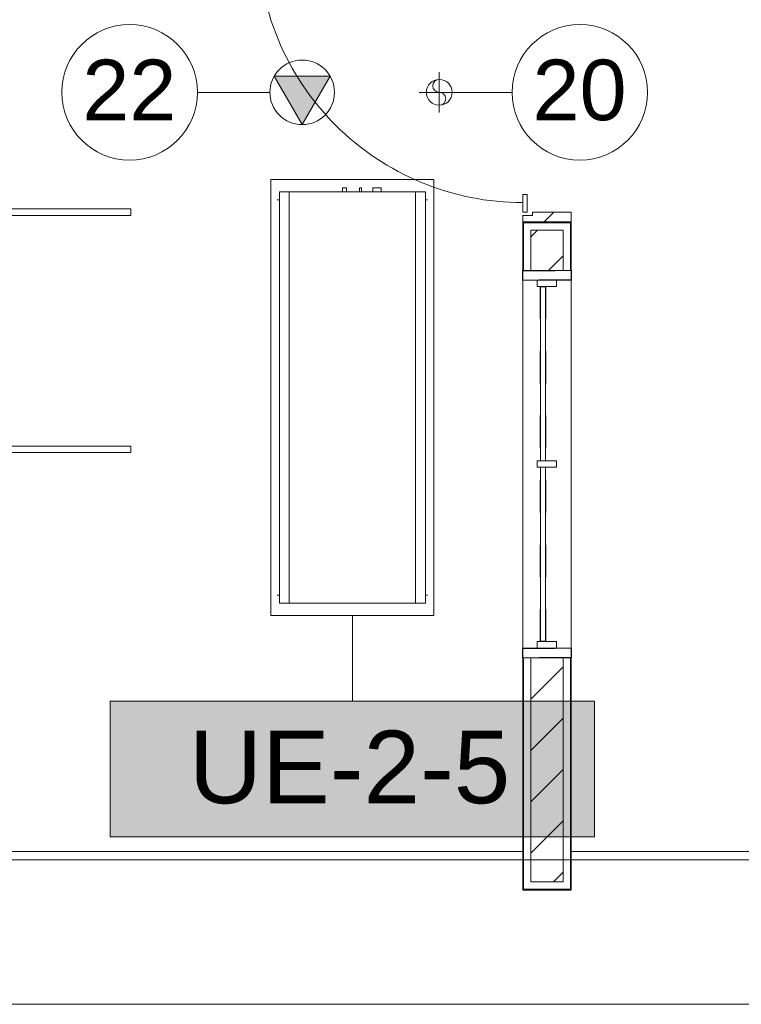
# Model space of a CAD drawing. Header units: metres. Extents: x 2.9 to 42.3, y -72.9 to -49.3.
# Tile 21 of 256: x 8.1 to 10.3, y -71.9 to -68.9. Entities that reach past the tile are written whole.
import ezdxf

# ---------------------------------------------------------------- set-up
doc = ezdxf.new("R2010")
doc.units = ezdxf.units.M
for name, pattern in [('Oculto 1_5', [0.0022, 0.0015, -0.0007]), ('Traço', [0.006, 0.003, -0.003]), ('Traço_2_', [0.006, 0.003, -0.003])]:
    doc.linetypes.add(name, pattern=pattern)
for name, color, linetype, lineweight in [('A-DETL', 7, 'Oculto 1_5', 18), ('A-DOOR', 7, 'Continuous', 18), ('A-FLOR', 7, 'Continuous', 18), ('A-GENM', 7, 'Continuous', 18), ('A-GLAZ', 7, 'Continuous', 18), ('A-WALL', 7, 'Continuous', 18), ('A-WALL-PATT', 7, 'Continuous', 18), ('M-EQPM', 7, 'Continuous', 18), ('M-MNTG', 7, 'Continuous', 18)]:
    doc.layers.add(name, color=color, linetype=linetype, lineweight=lineweight)
for name, color, linetype, lineweight, true_color in [('A-GLAZ-HDLN', 7, 'Traço', 25, 0x00007f), ('M-EQPM-IDEN', 1, 'Continuous', 9, 0xff0000), ('M-MNTG-IDEN', 1, 'Continuous', 9, 0xff0000)]:
    doc.layers.add(name, color=color, linetype=linetype, lineweight=lineweight, true_color=true_color)
doc.styles.add('Arial_1', font='arial.ttf', dxfattribs={"height": 0.1875})
doc.styles.add('Arial_2', font='arial.ttf', dxfattribs={"height": 0.225})
pattern_1 = [(50, (21.555, -62.929), (0.546555, -0.047815), [0.05715, -0.62865]), (355, (21.555, -62.929), (-0.105728, 0.573166), [0.04572, -0.50292]), (100.451, (21.601, -62.933), (0.440828, 0.52535), [0.04857, -0.53427]), (46.184, (21.555, -62.776), (0.813237, -0.12613), [0.08573, -0.94298]), (96.636, (21.623, -62.787), (0.71221, 0.742287), [0.07286, -0.80141]), (351.184, (21.555, -62.776), (0.712217, 0.742274), [0.06858, -0.75438]), (21, (21.631, -62.814), (0.454846, -0.306795), [0.05715, -0.62865]), (326, (21.631, -62.814), (0.185405, 0.55256), [0.04572, -0.50292]), (71.451, (21.669, -62.84), (0.64025, 0.245763), [0.04857, -0.53427]), (37.5, (21.555, -62.929), (0.009261, 0.2536672), [0.02515, -0.47168, 0.02515, -0.48539, -0.50482]), (37.5, (21.555, -62.929), (0.009261, 0.2536672), [-1.007, 0.02515, -0.47968]), (7.5, (21.555, -62.929), (0.200456, 0.300546), [0.02515, -0.26594, 0.02515, -0.46025, -0.1924]), (7.5, (21.555, -62.929), (0.200456, 0.300546), [-0.77648, 0.02515, -0.16726]), (327.5, (21.385, -62.929), (0.4067682, -0.0171882), [0.02515, -0.16535, 0.02515, -0.56921, -0.78867]), (327.5, (21.385, -62.929), (0.4067682, -0.0171882), [-0.78486, 0.02515, -0.76352]), (317.5, (21.309, -62.929), (0.444383, 0.076279), [0.02515, -0.2225, 0.02515, -0.36957, -0.56007]), (317.5, (21.309, -62.929), (0.444383, 0.076279), [-0.64237, 0.02515, -0.53492])]

# ---------------------------------------------------------------- blocks, each defined once
blk = doc.blocks.new('Paredes 15 - Paredes 6-6874455-2PAV')
at = {"layer": 'A-WALL', "color": 253, "true_color": 0xaaaaaa}
for p, q in [((11.5198, -71.4984), (5.6053, -71.4984)), ((4.9663, -71.9456), (11.5198, -71.9456))]:
    blk.add_line(p, q, dxfattribs=at)
blk = doc.blocks.new('Led_Stripe_11805 - Led_Stripe_11805-8047500-2PAV')
at = {"layer": 'A-GENM', "color": 253, "true_color": 0xaaaaaa}
for p, q in [((-1, -0.01), (-1, 0.01)), ((-1, 0.01), (1, 0.01)), ((1, 0.01), (1, -0.01)), ((1, -0.01), (-1, -0.01))]:
    blk.add_line(p, q, dxfattribs=at)
blk = doc.blocks.new('porta de vidro sala de aula - SALAS DE AULAS E LABORATÓRIOS-V44-2PAV')
at = {"layer": 'A-DOOR', "true_color": 0xbababa}
h = blk.add_hatch(dxfattribs=at)
h.set_pattern_fill('FP_28', color=9, style=0, pattern_type=2)
h.set_pattern_definition([(135, (-6.143, 11.839), (-0.33676, -0.33676), []), (135, (-6.143, 11.958), (-0.67352, 6e-17), []), (135, (-6.143, 11.72), (-0.67352, 6e-17), [])])
h.paths.add_polyline_path([(0.45, -0.075), (0.45, 0.075), (0.42, 0.075), (0.42, -0.045), (0.43, -0.045), (0.43, -0.075)])
h.paths.add_polyline_path([(-0.42, -0.045), (-0.42, 0.075), (-0.45, 0.075), (-0.45, -0.075), (-0.43, -0.075), (-0.43, -0.045)])
at = {"layer": 'A-DOOR', "color": 253, "true_color": 0xaaaaaa}
for p, q in [((-0.42, 0.075), (-0.45, 0.075)), ((-0.45, 0.075), (-0.45, -0.075)), ((-0.42, -0.045), (-0.42, 0.075)), ((0.45, 0.075), (0.42, 0.075)), ((0.42, 0.075), (0.42, -0.045)), ((0.45, -0.075), (0.45, 0.075)), ((-0.43, -0.075), (-0.43, -0.045)), ((-0.43, -0.045), (-0.42, -0.045)), ((0.42, -0.045), (0.43, -0.045)), ((0.43, -0.045), (0.43, -0.075)), ((-0.45, -0.075), (-0.43, -0.075)), ((-0.43, -0.075), (-0.4, -0.075)), ((-0.43, -0.895), (-0.43, -0.075)), ((-0.4, -0.075), (-0.4, -0.895)), ((0.365, -0.0615), (0.42, -0.0615)), ((0.365, -0.075), (0.365, -0.0615)), ((0.42, -0.075), (0.365, -0.075)), ((0.42, -0.075), (0.42, -0.0615)), ((0.43, -0.075), (0.45, -0.075)), ((-0.46, -0.375), (-0.435, -0.375)), ((-0.435, -0.37), (-0.43, -0.37)), ((-0.435, -0.42), (-0.435, -0.37)), ((-0.395, -0.37), (-0.4, -0.37)), ((-0.395, -0.42), (-0.395, -0.37)), ((-0.37, -0.375), (-0.395, -0.375)), ((-0.51, -0.765), (-0.51, -0.425)), ((-0.47, -0.425), (-0.47, -0.705)), ((-0.435, -0.415), (-0.46, -0.415)), ((-0.43, -0.42), (-0.435, -0.42)), ((-0.4, -0.42), (-0.395, -0.42)), ((-0.395, -0.415), (-0.37, -0.415)), ((-0.36, -0.425), (-0.36, -0.705)), ((-0.32, -0.765), (-0.32, -0.425)), ((-0.485, -0.705), (-0.485, -0.775)), ((-0.465, -0.705), (-0.485, -0.705)), ((-0.465, -0.775), (-0.465, -0.705)), ((-0.365, -0.775), (-0.365, -0.705)), ((-0.365, -0.705), (-0.345, -0.705)), ((-0.345, -0.705), (-0.345, -0.775)), ((-0.46, -0.775), (-0.435, -0.775)), ((-0.435, -0.785), (-0.455, -0.785)), ((-0.435, -0.77), (-0.43, -0.77)), ((-0.435, -0.82), (-0.435, -0.77)), ((-0.395, -0.77), (-0.4, -0.77)), ((-0.395, -0.82), (-0.395, -0.77)), ((-0.37, -0.775), (-0.395, -0.775)), ((-0.395, -0.785), (-0.375, -0.785)), ((-0.435, -0.815), (-0.46, -0.815)), ((-0.455, -0.805), (-0.435, -0.805)), ((-0.43, -0.82), (-0.435, -0.82)), ((-0.4, -0.82), (-0.395, -0.82)), ((-0.375, -0.805), (-0.395, -0.805)), ((-0.395, -0.815), (-0.37, -0.815)), ((-0.4, -0.895), (-0.43, -0.895))]:
    blk.add_line(p, q, dxfattribs=at)
for centre, radius, start, end in [((-0.43, -0.075), 0.82, 270, 0), ((-0.46, -0.425), 0.05, 90, 180), ((-0.37, -0.425), 0.05, 0, 90), ((-0.46, -0.425), 0.01, 90, 180), ((-0.37, -0.425), 0.01, 0, 90), ((-0.46, -0.765), 0.05, 180, 270), ((-0.455, -0.775), 0.03, 180, 270), ((-0.46, -0.765), 0.01, 240, 270), ((-0.455, -0.775), 0.01, 180, 270), ((-0.375, -0.775), 0.01, 270, 0), ((-0.375, -0.775), 0.03, 270, 360), ((-0.37, -0.765), 0.05, 270, 0), ((-0.37, -0.765), 0.01, 270, 300)]:
    blk.add_arc(centre, radius, start, end, dxfattribs=at)
blk = doc.blocks.new('JANELA1 - Paineis _2x1_ 1_20 x _1-7880926-2PAV')
at = {"layer": 'A-GLAZ', "color": 253, "true_color": 0xaaaaaa}
for p, q in [((-0.57, 0.075), (-0.6, 0.075)), ((-0.6, 0.075), (-0.6, -0.075)), ((-0.57, 0.03), (-0.57, 0.075)), ((-0.57, 0.075), (0.57, 0.075)), ((0.6, 0.075), (0.57, 0.075)), ((0.57, 0.075), (0.57, 0.03)), ((0.6, -0.075), (0.6, 0.075)), ((-0.55, 0.03), (-0.57, 0.03)), ((-0.57, 0.03), (-0.57, -0.03)), ((-0.55, -0.03), (-0.55, 0.03)), ((0.01, 0.03), (-0.01, 0.03)), ((-0.01, 0.03), (-0.01, -0.03)), ((0.01, -0.03), (0.01, 0.03)), ((0.57, 0.03), (0.55, 0.03)), ((0.55, 0.03), (0.55, -0.03)), ((0.57, -0.03), (0.57, 0.03)), ((-0.57, -0.03), (-0.55, -0.03)), ((-0.57, -0.075), (-0.57, -0.03)), ((-0.01, -0.005), (-0.55, -0.005)), ((-0.55, -0.02), (-0.01, -0.02)), ((-0.01, -0.03), (0.01, -0.03)), ((0.55, -0.005), (0.01, -0.005)), ((0.01, -0.02), (0.55, -0.02)), ((0.55, -0.03), (0.57, -0.03)), ((0.57, -0.03), (0.57, -0.075)), ((-0.6, -0.075), (-0.57, -0.075)), ((0.57, -0.075), (-0.57, -0.075)), ((0.57, -0.075), (0.6, -0.075))]:
    blk.add_line(p, q, dxfattribs=at)
at = {"layer": 'A-GLAZ-HDLN', "color": 9, "linetype": 'Traço_2_', "true_color": 0xaaaad4}
for p, q in [((-0.6, -0.075), (-0.6, 0.075)), ((-0.6, 0.075), (-0.57, 0.075)), ((-0.57, 0.075), (-0.57, -0.075)), ((0.57, -0.075), (0.57, 0.075)), ((0.57, 0.075), (0.6, 0.075)), ((0.6, 0.075), (0.6, -0.075)), ((-0.55, -0.02), (-0.55, -0.005)), ((-0.55, -0.005), (0.55, -0.005)), ((0.55, -0.02), (-0.55, -0.02)), ((0.55, -0.005), (0.55, -0.02)), ((-0.57, -0.075), (-0.6, -0.075)), ((0.6, -0.075), (0.57, -0.075))]:
    blk.add_line(p, q, dxfattribs=at)
blk = doc.blocks.new('4 GRE - ESCOLA DE CINEMA E AUDIOVISUAL CINE REX R07_rvt-1-2PAV')
at = {"layer": 'A-WALL-PATT', "true_color": 0xd4d4d4}
h = blk.add_hatch(dxfattribs=at)
h.set_pattern_fill('FP_1', color=254, style=0, pattern_type=2)
h.set_pattern_definition(pattern_1)
h.paths.add_polyline_path([(9.6407, -71.5915), (9.6432, -71.5915), (9.6432, -70.8719), (9.6407, -70.8719), (9.6407, -71.4349)])
h.paths.add_polyline_path([(9.6407, -69.6719), (9.6432, -69.6719), (9.6432, -69.5244), (9.7157, -69.5244), (9.7157, -69.5219), (9.6407, -69.5219), (9.6407, -69.5251)])
h.paths.add_polyline_path([(9.6407, -68.6219), (9.7157, -68.6219), (9.7157, -68.6194), (9.6432, -68.6194), (9.6432, -68.3801), (9.6407, -68.3801), (9.6407, -68.3826)])
h.paths.add_polyline_path([(9.6432, -67.8851), (9.6432, -67.7529), (9.7157, -67.7529), (9.7157, -67.7504), (9.6407, -67.7504), (9.6407, -67.8851)])
h.paths.add_polyline_path([(9.6407, -66.8504), (9.7157, -66.8504), (9.7157, -66.8479), (9.6432, -66.8479), (9.6432, -65.8479), (9.6407, -65.8479), (9.6407, -66.4694)])
h.paths.add_polyline_path([(9.6407, -65.7529), (9.6432, -65.7529), (9.6432, -65.5004), (9.6407, -65.5004), (9.6407, -65.7504)])
h.paths.add_polyline_path([(9.6432, -63.5004), (9.6432, -62.4404), (9.6407, -62.4404), (9.6407, -63.5004)])
h.paths.add_polyline_path([(9.6432, -60.4404), (9.6432, -59.6929), (9.7157, -59.6929), (9.7157, -59.6904), (9.6407, -59.6904), (9.6407, -60.4404)])
h.paths.add_polyline_path([(9.6407, -58.7904), (9.7157, -58.7904), (9.7157, -58.7879), (9.6432, -58.7879), (9.6432, -58.7229), (9.6407, -58.7229), (9.6407, -58.7254)])
h.paths.add_polyline_path([(9.6407, -58.5779), (9.6432, -58.5779), (9.6432, -58.4029), (9.7157, -58.4029), (9.7157, -58.4004), (9.6407, -58.4004), (9.6407, -58.5754)])
h.paths.add_polyline_path([(9.6707, -57.5004), (9.7157, -57.5004), (9.7157, -57.4979), (9.6432, -57.4979), (9.6432, -57.1915), (9.6407, -57.1915), (9.6407, -57.5004), (9.6546, -57.5004)])
h.paths.add_polyline_path([(9.6407, -55.1915), (9.6432, -55.1915), (9.6432, -54.8415), (9.6407, -54.8415), (9.6407, -55.0106)])
h = blk.add_hatch(dxfattribs=at)
h.set_pattern_fill('FP_1', color=254, style=0, pattern_type=2)
h.set_pattern_definition(pattern_1)
h.paths.add_polyline_path([(9.7907, -71.5915), (9.7907, -70.8719), (9.7882, -70.8719), (9.7882, -71.589), (9.6432, -71.589), (9.6432, -71.5915), (9.7882, -71.5915)])
h.paths.add_polyline_path([(9.7907, -69.6719), (9.7907, -69.5219), (9.7157, -69.5219), (9.7157, -69.5244), (9.7882, -69.5244), (9.7882, -69.6719)])
h.paths.add_polyline_path([(9.7157, -68.6219), (9.7907, -68.6219), (9.7907, -68.3801), (9.7882, -68.3801), (9.7882, -68.6194), (9.7157, -68.6194)])
h.paths.add_polyline_path([(9.7882, -67.8851), (9.7907, -67.8851), (9.7907, -67.7504), (9.7157, -67.7504), (9.7157, -67.7529), (9.7882, -67.7529), (9.7882, -67.8062)])
h.paths.add_polyline_path([(9.7157, -66.8504), (9.7907, -66.8504), (9.7907, -65.5004), (9.7882, -65.5004), (9.7882, -66.8479), (9.7157, -66.8479)])
h.paths.add_polyline_path([(9.7882, -63.5004), (9.7907, -63.5004), (9.7907, -62.4404), (9.7882, -62.4404), (9.7882, -63.0318)])
h.paths.add_polyline_path([(9.7882, -60.4404), (9.7907, -60.4404), (9.7907, -59.6904), (9.7157, -59.6904), (9.7157, -59.6929), (9.7882, -59.6929), (9.7882, -59.9761)])
h.paths.add_polyline_path([(9.7157, -58.7904), (9.7907, -58.7904), (9.7907, -58.4004), (9.7157, -58.4004), (9.7157, -58.4029), (9.7882, -58.4029), (9.7882, -58.7879), (9.7157, -58.7879)])
h.paths.add_polyline_path([(9.7907, -57.5004), (9.7907, -57.1915), (9.7882, -57.1915), (9.7882, -57.4979), (9.7157, -57.4979), (9.7157, -57.5004)])
h.paths.add_polyline_path([(9.7907, -55.1915), (9.7907, -54.8415), (9.7882, -54.8415), (9.7882, -55.1915)])
h = blk.add_hatch(dxfattribs=at)
h.set_pattern_fill('FP_2', color=254, style=0, pattern_type=2)
h.set_pattern_definition([(45, (21.555, -62.929), (-0.0795495, 0.0795495), [])])
h.paths.add_polyline_path([(9.6657, -71.5665), (9.7657, -71.5665), (9.7657, -70.8719), (9.6657, -70.8719), (9.6657, -71.4349)])
h.paths.add_polyline_path([(9.7657, -69.6719), (9.7657, -69.5469), (9.6657, -69.5469), (9.6657, -69.6719)])
h.paths.add_polyline_path([(9.7157, -68.5969), (9.7657, -68.5969), (9.7657, -67.7754), (9.6657, -67.7754), (9.6657, -68.5969)])
h.paths.add_polyline_path([(9.7657, -66.8254), (9.7657, -65.5004), (9.6657, -65.5004), (9.6657, -66.8254), (9.7157, -66.8254)])
h.paths.add_polyline_path([(9.7657, -63.5004), (9.7657, -62.4404), (9.6657, -62.4404), (9.6657, -63.5004)])
h.paths.add_polyline_path([(9.6657, -60.4404), (9.7657, -60.4404), (9.7657, -59.7154), (9.6657, -59.7154), (9.6657, -59.9761)])
h.paths.add_polyline_path([(9.7157, -58.7654), (9.7657, -58.7654), (9.7657, -58.4254), (9.6657, -58.4254), (9.6657, -58.7654)])
h.paths.add_polyline_path([(9.7657, -57.4754), (9.7657, -57.1915), (9.6657, -57.1915), (9.6657, -57.4754), (9.7157, -57.4754)])
h.paths.add_polyline_path([(9.7657, -55.1915), (9.7657, -54.8165), (9.6657, -54.8165), (9.6657, -55.1915)])
at = {"layer": 'A-FLOR', "color": 253, "true_color": 0xaaaaaa}
for p, q in [((6.0695, -71.4719), (9.6407, -71.4719)), ((9.7907, -71.4719), (11.3198, -71.4719))]:
    blk.add_line(p, q, dxfattribs=at)
at = {"layer": 'A-WALL', "color": 253, "true_color": 0xaaaaaa}
for p, q in [((9.6407, -69.5219), (9.6407, -69.6719)), ((9.6432, -69.5244), (9.6432, -69.6719)), ((9.6657, -69.5244), (9.6432, -69.5244)), ((9.7157, -69.5244), (9.6657, -69.5244)), ((9.7157, -69.5469), (9.6657, -69.5469)), ((9.6657, -69.5469), (9.6657, -69.6719)), ((9.7657, -69.5244), (9.7157, -69.5244)), ((9.7657, -69.5469), (9.7157, -69.5469)), ((9.7882, -69.5244), (9.7657, -69.5244)), ((9.7657, -69.6719), (9.7657, -69.5469)), ((9.7882, -69.6719), (9.7882, -69.5244)), ((9.7907, -69.6719), (9.7907, -69.5219)), ((9.6407, -70.8719), (9.6407, -71.5915)), ((9.6432, -70.8719), (9.6432, -71.589)), ((9.6657, -70.8719), (9.6657, -71.5665)), ((9.7657, -71.5665), (9.7657, -70.8719)), ((9.7882, -71.589), (9.7882, -70.8719)), ((9.7907, -71.5915), (9.7907, -70.8719)), ((9.6407, -71.5915), (9.6432, -71.5915)), ((9.6657, -71.589), (9.6432, -71.589)), ((9.6432, -71.5915), (9.7882, -71.5915)), ((9.7657, -71.5665), (9.6657, -71.5665)), ((9.6657, -71.589), (9.7657, -71.589)), ((9.7657, -71.589), (9.7882, -71.589)), ((9.7882, -71.5915), (9.7907, -71.5915))]:
    blk.add_line(p, q, dxfattribs=at)
at = {"layer": 'A-DOOR', "color": 253, "lineweight": 18, "true_color": 0xaaaaaa, "rotation": 269.9999999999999}
blk.add_blockref('porta de vidro sala de aula - SALAS DE AULAS E LABORATÓRIOS-V44-2PAV', (9.7157, -69.0719), dxfattribs=at)
at = {"layer": 'A-GENM', "color": 253, "lineweight": 18, "true_color": 0xaaaaaa, "extrusion": (0, 0, -1), "rotation": 180}
for p in [(-7.4269, -69.4916), (-7.4269, -70.2266)]:
    blk.add_blockref('Led_Stripe_11805 - Led_Stripe_11805-8047500-2PAV', p, dxfattribs=at)
at = {"layer": 'A-GLAZ', "color": 253, "lineweight": 18, "true_color": 0xaaaaaa, "rotation": 269.9999999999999}
blk.add_blockref('JANELA1 - Paineis _2x1_ 1_20 x _1-7880926-2PAV', (9.7157, -70.2719), dxfattribs=at)
at = {"layer": 'A-WALL', "color": 253, "lineweight": 18, "true_color": 0xaaaaaa}
blk.add_blockref('Paredes 15 - Paredes 6-6874455-2PAV', (0, 0), dxfattribs=at)
blk = doc.blocks.new('Ponto de força - PONTO DE FORÇA - EQUIPAMENTO-877186-2PAV')
at = {"layer": 'M-MNTG', "linetype": 'Oculto 1_5', "true_color": 0xff0000}
blk.add_hatch(color=1, dxfattribs=at).paths.add_polyline_path([(0, -0.1), (0.0866, 0.05), (-0.0866, 0.05), (-0.0446, -0.0228)])
at = {"layer": 'M-MNTG'}
for p, q in [((0.0866, 0.05), (-0.0866, 0.05)), ((-0.0866, 0.05), (0, -0.1)), ((0, -0.1), (0.0866, 0.05))]:
    blk.add_line(p, q, dxfattribs=at)
blk.add_circle((0, 0), 0.1, dxfattribs=at)
blk = doc.blocks.new('Ponto de dreno - PONTO DE DRENO-878181-2PAV')
at = {"layer": 'M-MNTG'}
for p, q in [((0, -0.0625), (0, 0.0625)), ((-0.0625, 0), (0.0625, 0)), ((0, 0.02), (0, 0))]:
    blk.add_line(p, q, dxfattribs=at)
blk.add_circle((0, 0), 0.04, dxfattribs=at)
for centre, start, end in [((0, 0.02), 90, 270), ((0, -0.02), 270, 90)]:
    blk.add_arc(centre, 0.02, start, end, dxfattribs=at)
blk = doc.blocks.new('V8 One-way cassette 4_5-7_1kW Revit - 4_5kW-V155-2PAV')
at = {"layer": 'A-DETL', "color": 1, "true_color": 0xff0000}
for p, q in [((-0.5644, 0.0287), (-0.5644, 0.0286)), ((-0.5644, 0.0224), (-0.5644, 0.0223))]:
    blk.add_line(p, q, dxfattribs=at)
at = {"layer": 'M-EQPM', "color": 1, "true_color": 0xff0000}
for p, q in [((0.76, 0.2525), (-0.59, 0.2525)), ((-0.59, 0.2525), (-0.59, -0.2525)), ((-0.59, 0.2525), (0.76, 0.2525)), ((-0.59, -0.2525), (-0.59, 0.2525)), ((0.76, -0.2525), (0.76, 0.2525)), ((0.76, 0.2525), (0.76, -0.2525)), ((0.7225, 0.226), (-0.5525, 0.226)), ((-0.5525, 0.226), (-0.5525, 0.196)), ((-0.527, 0.2325), (-0.527, 0.226)), ((0.697, 0.2325), (0.697, 0.226)), ((0.7225, 0.196), (0.7225, 0.226)), ((-0.5525, -0.196), (-0.5525, 0.196)), ((-0.5525, 0.196), (-0.5525, -0.196)), ((-0.5525, 0.196), (0.7225, 0.196)), ((0.7225, 0.196), (0.7225, -0.196)), ((0.7225, -0.196), (0.7225, 0.196)), ((-0.5525, 0.0888), (-0.5644, 0.0888)), ((-0.5644, 0.0888), (-0.5644, 0.0638)), ((-0.5644, 0.0638), (-0.5525, 0.0638)), ((-0.5525, 0.0287), (-0.5644, 0.0287)), ((-0.5644, 0.0287), (-0.5644, 0.0223)), ((-0.5644, 0.0223), (-0.5525, 0.0223)), ((-0.5525, -0.0181), (-0.5644, -0.0181)), ((-0.5644, -0.0181), (-0.5644, -0.0308)), ((-0.5644, -0.0308), (-0.5525, -0.0308)), ((-0.5525, -0.196), (-0.5525, -0.226)), ((0.7225, -0.196), (-0.5525, -0.196)), ((0.7225, -0.226), (0.7225, -0.196)), ((-0.5525, -0.226), (0.7225, -0.226)), ((-0.527, -0.226), (-0.527, -0.2325)), ((0.697, -0.226), (0.697, -0.2325)), ((-0.59, -0.2525), (0.76, -0.2525)), ((0.76, -0.2525), (-0.59, -0.2525))]:
    blk.add_line(p, q, dxfattribs=at)
blk = doc.blocks.new('M_Identificador de auxiliar MEP_BTS - Em caixas-891259-2PAV')
at = {"layer": 'M-MNTG-IDEN'}
blk.add_circle((0, 0), 0.0028, dxfattribs=at)
for start, end in [(360, 180), (180, 360)]:
    blk.add_arc((0, 0), 0.0028, start, end, dxfattribs=at)
blk = doc.blocks.new('M_Identificador de equipamento mecânico_BTS - Em caixas-817025-2PAV')
at = {"layer": 'M-EQPM-IDEN', "true_color": 0xf5f5f5}
blk.add_hatch(color=7, dxfattribs=at).paths.add_polyline_path([(0.01, 0.0028), (0.01, -0.0028), (-0.01, -0.0028), (-0.01, 0.0028)])
at = {"layer": 'M-EQPM-IDEN'}
for p, q in [((0.01, 0.0028), (-0.01, 0.0028)), ((-0.01, 0.0028), (-0.01, -0.0028)), ((-0.01, 0.0028), (0.01, 0.0028)), ((-0.01, -0.0028), (-0.01, 0.0028)), ((0.01, -0.0028), (0.01, 0.0028)), ((0.01, 0.0028), (0.01, -0.0028)), ((-0.01, -0.0028), (0.01, -0.0028)), ((0.01, -0.0028), (-0.01, -0.0028))]:
    blk.add_line(p, q, dxfattribs=at)

msp = doc.modelspace()

# ---------------------------------------------------------------- linework, layer by layer
at = {"layer": 'M-EQPM-IDEN'}
msp.add_line((9.1131, -70.7406), (9.1131, -71.0065), dxfattribs=at)
at = {"layer": 'M-MNTG-IDEN'}
for p, q in [((8.8577, -69.1203), (8.6334, -69.1203)), ((9.4447, -69.1203), (9.6075, -69.1203))]:
    msp.add_line(p, q, dxfattribs=at)

# ---------------------------------------------------------------- block references
at = {"lineweight": 5}
msp.add_blockref('4 GRE - ESCOLA DE CINEMA E AUDIOVISUAL CINE REX R07_rvt-1-2PAV', (0, 0), dxfattribs=at)
at = {"layer": 'A-DETL', "color": 1, "true_color": 0xff0000, "rotation": 269.9999999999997}
msp.add_blockref('V8 One-way cassette 4_5-7_1kW Revit - 4_5kW-V155-2PAV', (9.1131, -69.9806), dxfattribs=at)
at = {"layer": 'M-EQPM-IDEN', "xscale": 74.99999999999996, "yscale": 74.99999999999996, "zscale": 74.99999999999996}
msp.add_blockref('M_Identificador de equipamento mecânico_BTS - Em caixas-817025-2PAV', (9.1131, -71.2165), dxfattribs=at)
at = {"layer": 'M-MNTG'}
for name, p in [('Ponto de força - PONTO DE FORÇA - EQUIPAMENTO-877186-2PAV', (8.9577, -69.1203)), ('Ponto de dreno - PONTO DE DRENO-878181-2PAV', (9.3822, -69.1203))]:
    msp.add_blockref(name, p, dxfattribs=at)
at = {"layer": 'M-MNTG-IDEN', "xscale": 74.99999999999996, "yscale": 74.99999999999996, "zscale": 74.99999999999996}
for p in [(8.4234, -69.1203), (9.8175, -69.1203)]:
    msp.add_blockref('M_Identificador de auxiliar MEP_BTS - Em caixas-891259-2PAV', p, dxfattribs=at)

# ---------------------------------------------------------------- texts
at = {"layer": 'M-EQPM-IDEN', "color": 7, "insert": (8.6065, -71.0978), "char_height": 0.225, "width": 1.220569, "attachment_point": 1, "style": 'Arial_2'}
msp.add_mtext('UE-2-5', dxfattribs=at)
at = {"layer": 'M-MNTG-IDEN', "color": 7, "char_height": 0.1875, "width": 0.348734, "attachment_point": 1, "style": 'Arial_1'}
for s, insert in [('22', (8.2769, -69.0191)), ('20', (9.671, -69.0191))]:
    msp.add_mtext(s, dxfattribs=dict(at, insert=insert))

doc.saveas('drawing.dxf')
